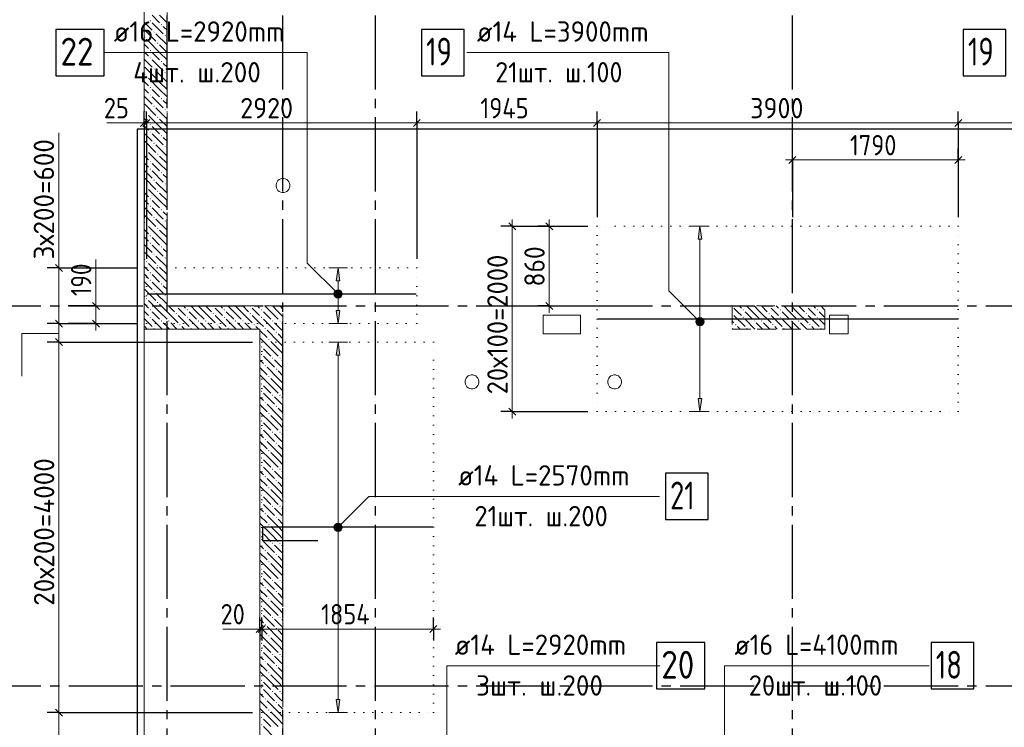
# Model space of a CAD drawing. Header units: millimetres. Extents: x 0 to 59400, y 0 to 42000.
# Tile 6 of 28: x 5471 to 16099, y 28333 to 35973. Entities that reach past the tile are written whole.
import ezdxf

# ---------------------------------------------------------------- set-up
doc = ezdxf.new("R2010")
doc.units = ezdxf.units.MM
for name, pattern in [('______2', [270, 200, -70]), ('______5', [1100, 800, -100, 100, -100]), ('______9', [100, 0, -100])]:
    doc.linetypes.add(name, pattern=pattern)
for name, color, linetype, lineweight in [('Standard', 7, 'Continuous', 25), ('ДОП Верх по Х', 7, 'Continuous', 18), ('ЖБ Перекрытие верхний уровень_1', 7, 'Continuous', 18), ('Позиционная метка номер позиции', 7, 'Continuous', 13), ('Примечания', 7, 'Continuous', 13), ('Размерная линия_ общее', 7, 'Continuous', 13)]:
    doc.layers.add(name, color=color, linetype=linetype, lineweight=lineweight)
for name, color, linetype, lineweight, true_color in [('ЖБ Пилон', 7, '______2', 13, 0xa0a0a0), ('ЖБ Стена верхний уровень', 7, '______2', 13, 0x656565), ('Оси', 7, '______5', 13, 0x656565)]:
    doc.layers.add(name, color=color, linetype=linetype, lineweight=lineweight, true_color=true_color)
doc.styles.add('ISOCPEUR', font='txt')

msp = doc.modelspace()

# ---------------------------------------------------------------- hatches: boundary and pattern name
at = {"layer": 'ДОП Верх по Х', "linetype": 'Continuous', "lineweight": 13, "transparency": 33554687}
for points in [[(12833, 33602), (12813, 33742), (12793, 33602)], [(8928, 33152), (8908, 33292), (8888, 33152)], [(8928, 32352), (8908, 32492), (8888, 32352)]]:
    msp.add_hatch(color=7, dxfattribs=at).paths.add_polyline_path(points)
for points in [[(8928, 32832), (8908, 32692), (8888, 32832)], [(12833, 31882), (12813, 31742), (12793, 31882)], [(8928, 28632), (8908, 28492), (8888, 28632)]]:
    msp.add_hatch(color=7, dxfattribs=at).paths.add_polyline_path(points, flags=16)
at = {"layer": 'ЖБ Пилон', "linetype": 'Continuous', "lineweight": 18, "transparency": 33554687}
for points in [[(13165, 32882), (13167, 32880), (13163, 32875), (13163, 32882)], [(13274, 32840), (13281, 32846), (13287, 32840), (13281, 32833)], [(13554, 32880), (13557, 32882), (13565, 32882), (13567, 32880), (13561, 32873)], [(13674, 32840), (13681, 32846), (13687, 32840), (13681, 32833)], [(13954, 32880), (13957, 32882), (13965, 32882), (13967, 32880), (13961, 32873)], [(14074, 32840), (14081, 32846), (14087, 32840), (14081, 32833)], [(13163, 32804), (13167, 32800), (13163, 32795)], [(13274, 32760), (13281, 32766), (13287, 32760), (13281, 32753)], [(13554, 32800), (13561, 32806), (13567, 32800), (13561, 32793)], [(13674, 32760), (13681, 32766), (13687, 32760), (13681, 32753)], [(13954, 32800), (13961, 32806), (13967, 32800), (13961, 32793)], [(14074, 32760), (14081, 32766), (14087, 32760), (14081, 32753)], [(13194, 32680), (13201, 32686), (13207, 32680), (13201, 32673)], [(13314, 32640), (13321, 32646), (13327, 32640), (13321, 32633)], [(13394, 32720), (13401, 32726), (13407, 32720), (13401, 32713)], [(13474, 32720), (13481, 32726), (13487, 32720), (13481, 32713)], [(13594, 32680), (13601, 32686), (13607, 32680), (13601, 32673)], [(13714, 32640), (13721, 32646), (13727, 32640), (13721, 32633)], [(13794, 32720), (13801, 32726), (13807, 32720), (13801, 32713)], [(13874, 32720), (13881, 32726), (13887, 32720), (13881, 32713)], [(13994, 32680), (14001, 32686), (14007, 32680), (14001, 32673)], [(14114, 32640), (14121, 32646), (14127, 32640), (14121, 32633)]]:
    msp.add_hatch(color=7, dxfattribs=at).paths.add_polyline_path(points, flags=16)
at = {"layer": 'ЖБ Стена верхний уровень', "linetype": 'Continuous', "lineweight": 18, "transparency": 33554687}
for points in [[(6874, 35960), (6881, 35966), (6887, 35960), (6881, 35953)], [(6994, 35920), (7001, 35926), (7007, 35920), (7001, 35913)], [(6914, 35840), (6921, 35846), (6927, 35840), (6921, 35833)], [(6834, 35760), (6841, 35766), (6847, 35760), (6841, 35753)], [(6954, 35720), (6961, 35726), (6967, 35720), (6961, 35713)], [(7034, 35800), (7041, 35806), (7047, 35800), (7041, 35793)], [(6874, 35640), (6881, 35646), (6887, 35640), (6881, 35633)], [(6874, 35560), (6881, 35566), (6887, 35560), (6881, 35553)], [(6994, 35520), (7001, 35526), (7007, 35520), (7001, 35513)], [(6914, 35440), (6921, 35446), (6927, 35440), (6921, 35433)], [(7034, 35400), (7041, 35406), (7047, 35400), (7041, 35393)], [(6834, 35360), (6841, 35366), (6847, 35360), (6841, 35353)], [(6954, 35320), (6961, 35326), (6967, 35320), (6961, 35313)], [(6874, 35240), (6881, 35246), (6887, 35240), (6881, 35233)], [(6874, 35160), (6881, 35166), (6887, 35160), (6881, 35153)], [(6994, 35120), (7001, 35126), (7007, 35120), (7001, 35113)], [(6914, 35040), (6921, 35046), (6927, 35040), (6921, 35033)], [(7034, 35000), (7041, 35006), (7047, 35000), (7041, 34993)], [(6834, 34960), (6841, 34966), (6847, 34960), (6841, 34953)], [(6954, 34920), (6961, 34926), (6967, 34920), (6961, 34913)], [(6874, 34840), (6881, 34846), (6887, 34840), (6881, 34833)], [(6874, 34760), (6881, 34766), (6887, 34760), (6881, 34753)], [(6994, 34720), (7001, 34726), (7007, 34720), (7001, 34713)], [(6834, 34560), (6841, 34566), (6847, 34560), (6841, 34553)], [(6914, 34640), (6921, 34646), (6927, 34640), (6921, 34633)], [(7034, 34600), (7041, 34606), (7047, 34600), (7041, 34593)], [(6874, 34440), (6881, 34446), (6887, 34440), (6881, 34433)], [(6954, 34520), (6961, 34526), (6967, 34520), (6961, 34513)], [(6874, 34360), (6881, 34366), (6887, 34360), (6881, 34353)], [(6914, 34240), (6921, 34246), (6927, 34240), (6921, 34233)], [(6994, 34320), (7001, 34326), (7007, 34320), (7001, 34313)], [(6834, 34160), (6841, 34166), (6847, 34160), (6841, 34153)], [(6954, 34120), (6961, 34126), (6967, 34120), (6961, 34113)], [(7034, 34200), (7041, 34206), (7047, 34200), (7041, 34193)], [(6874, 34040), (6881, 34046), (6887, 34040), (6881, 34033)], [(6874, 33960), (6881, 33966), (6887, 33960), (6881, 33953)], [(6994, 33920), (7001, 33926), (7007, 33920), (7001, 33913)], [(6914, 33840), (6921, 33846), (6927, 33840), (6921, 33833)], [(7034, 33800), (7041, 33806), (7047, 33800), (7041, 33793)], [(6834, 33760), (6841, 33766), (6847, 33760), (6841, 33753)], [(6954, 33720), (6961, 33726), (6967, 33720), (6961, 33713)], [(6874, 33640), (6881, 33646), (6887, 33640), (6881, 33633)], [(6874, 33560), (6881, 33566), (6887, 33560), (6881, 33553)], [(6994, 33520), (7001, 33526), (7007, 33520), (7001, 33513)], [(6914, 33440), (6921, 33446), (6927, 33440), (6921, 33433)], [(7034, 33400), (7041, 33406), (7047, 33400), (7041, 33393)], [(6834, 33360), (6841, 33366), (6847, 33360), (6841, 33353)], [(6954, 33320), (6961, 33326), (6967, 33320), (6961, 33313)], [(6874, 33240), (6881, 33246), (6887, 33240), (6881, 33233)], [(6874, 33160), (6881, 33166), (6887, 33160), (6881, 33153)], [(6994, 33120), (7001, 33126), (7007, 33120), (7001, 33113)], [(6834, 32960), (6841, 32966), (6847, 32960), (6841, 32953)], [(6914, 33040), (6921, 33046), (6927, 33040), (6921, 33033)], [(7034, 33000), (7041, 33006), (7047, 33000), (7041, 32993)], [(6874, 32840), (6881, 32846), (6887, 32840), (6881, 32833)], [(6954, 32920), (6961, 32926), (6967, 32920), (6961, 32913)], [(7154, 32880), (7157, 32882), (7165, 32882), (7167, 32880), (7161, 32873)], [(7274, 32840), (7281, 32846), (7287, 32840), (7281, 32833)], [(7554, 32880), (7557, 32882), (7565, 32882), (7567, 32880), (7561, 32873)], [(7674, 32840), (7681, 32846), (7687, 32840), (7681, 32833)], [(7954, 32880), (7957, 32882), (7965, 32882), (7967, 32880), (7961, 32873)], [(8074, 32840), (8081, 32846), (8087, 32840), (8081, 32833)], [(6874, 32760), (6881, 32766), (6887, 32760), (6881, 32753)], [(7154, 32800), (7161, 32806), (7167, 32800), (7161, 32793)], [(7274, 32760), (7281, 32766), (7287, 32760), (7281, 32753)], [(7554, 32800), (7561, 32806), (7567, 32800), (7561, 32793)], [(7674, 32760), (7681, 32766), (7687, 32760), (7681, 32753)], [(7954, 32800), (7961, 32806), (7967, 32800), (7961, 32793)], [(8074, 32760), (8081, 32766), (8087, 32760), (8081, 32753)], [(6914, 32640), (6921, 32646), (6927, 32640), (6921, 32633)], [(6994, 32720), (7001, 32726), (7007, 32720), (7001, 32713)], [(7074, 32720), (7081, 32726), (7087, 32720), (7081, 32713)], [(7194, 32680), (7201, 32686), (7207, 32680), (7201, 32673)], [(7314, 32640), (7321, 32646), (7327, 32640), (7321, 32633)], [(7394, 32720), (7401, 32726), (7407, 32720), (7401, 32713)], [(7474, 32720), (7481, 32726), (7487, 32720), (7481, 32713)], [(7594, 32680), (7601, 32686), (7607, 32680), (7601, 32673)], [(7714, 32640), (7721, 32646), (7727, 32640), (7721, 32633)], [(7794, 32720), (7801, 32726), (7807, 32720), (7801, 32713)], [(7874, 32720), (7881, 32726), (7887, 32720), (7881, 32713)], [(7994, 32680), (8001, 32686), (8007, 32680), (8001, 32673)], [(8114, 32640), (8121, 32646), (8127, 32640), (8121, 32633)], [(8194, 32720), (8201, 32726), (8207, 32720), (8201, 32713)], [(8274, 32720), (8281, 32726), (8287, 32720), (8281, 32713)], [(8154, 32520), (8161, 32526), (8167, 32520), (8161, 32513)], [(8234, 32600), (8241, 32606), (8247, 32600), (8241, 32593)], [(8074, 32440), (8081, 32446), (8087, 32440), (8081, 32433)], [(8074, 32360), (8081, 32366), (8087, 32360), (8081, 32353)], [(8194, 32320), (8201, 32326), (8207, 32320), (8201, 32313)], [(8274, 32320), (8281, 32326), (8287, 32320), (8281, 32313)], [(8114, 32240), (8121, 32246), (8127, 32240), (8121, 32233)], [(8234, 32200), (8241, 32206), (8247, 32200), (8241, 32193)], [(8154, 32120), (8161, 32126), (8167, 32120), (8161, 32113)], [(8074, 32040), (8081, 32046), (8087, 32040), (8081, 32033)], [(8074, 31960), (8081, 31966), (8087, 31960), (8081, 31953)], [(8194, 31920), (8201, 31926), (8207, 31920), (8201, 31913)], [(8274, 31920), (8281, 31926), (8287, 31920), (8281, 31913)], [(8114, 31840), (8121, 31846), (8127, 31840), (8121, 31833)], [(8234, 31800), (8241, 31806), (8247, 31800), (8241, 31793)], [(8154, 31720), (8161, 31726), (8167, 31720), (8161, 31713)], [(8074, 31640), (8081, 31646), (8087, 31640), (8081, 31633)], [(8074, 31560), (8081, 31566), (8087, 31560), (8081, 31553)], [(8194, 31520), (8201, 31526), (8207, 31520), (8201, 31513)], [(8274, 31520), (8281, 31526), (8287, 31520), (8281, 31513)], [(8114, 31440), (8121, 31446), (8127, 31440), (8121, 31433)], [(8234, 31400), (8241, 31406), (8247, 31400), (8241, 31393)], [(8154, 31320), (8161, 31326), (8167, 31320), (8161, 31313)], [(8074, 31240), (8081, 31246), (8087, 31240), (8081, 31233)], [(8074, 31160), (8081, 31166), (8087, 31160), (8081, 31153)], [(8114, 31040), (8121, 31046), (8127, 31040), (8121, 31033)], [(8194, 31120), (8201, 31126), (8207, 31120), (8201, 31113)], [(8274, 31120), (8281, 31126), (8287, 31120), (8281, 31113)], [(8234, 31000), (8241, 31006), (8247, 31000), (8241, 30993)], [(8074, 30840), (8081, 30846), (8087, 30840), (8081, 30833)], [(8154, 30920), (8161, 30926), (8167, 30920), (8161, 30913)], [(8074, 30760), (8081, 30766), (8087, 30760), (8081, 30753)], [(8194, 30720), (8201, 30726), (8207, 30720), (8201, 30713)], [(8274, 30720), (8281, 30726), (8287, 30720), (8281, 30713)], [(8114, 30640), (8121, 30646), (8127, 30640), (8121, 30633)], [(8154, 30520), (8161, 30526), (8167, 30520), (8161, 30513)], [(8234, 30600), (8241, 30606), (8247, 30600), (8241, 30593)], [(8074, 30440), (8081, 30446), (8087, 30440), (8081, 30433)], [(8074, 30360), (8081, 30366), (8087, 30360), (8081, 30353)], [(8194, 30320), (8201, 30326), (8207, 30320), (8201, 30313)], [(8274, 30320), (8281, 30326), (8287, 30320), (8281, 30313)], [(8114, 30240), (8121, 30246), (8127, 30240), (8121, 30233)], [(8234, 30200), (8241, 30206), (8247, 30200), (8241, 30193)], [(8154, 30120), (8161, 30126), (8167, 30120), (8161, 30113)], [(8074, 30040), (8081, 30046), (8087, 30040), (8081, 30033)], [(8074, 29960), (8081, 29966), (8087, 29960), (8081, 29953)], [(8194, 29920), (8201, 29926), (8207, 29920), (8201, 29913)], [(8274, 29920), (8281, 29926), (8287, 29920), (8281, 29913)], [(8114, 29840), (8121, 29846), (8127, 29840), (8121, 29833)], [(8234, 29800), (8241, 29806), (8247, 29800), (8241, 29793)], [(8154, 29720), (8161, 29726), (8167, 29720), (8161, 29713)], [(8074, 29640), (8081, 29646), (8087, 29640), (8081, 29633)], [(8074, 29560), (8081, 29566), (8087, 29560), (8081, 29553)], [(8114, 29440), (8121, 29446), (8127, 29440), (8121, 29433)], [(8194, 29520), (8201, 29526), (8207, 29520), (8201, 29513)], [(8274, 29520), (8281, 29526), (8287, 29520), (8281, 29513)], [(8234, 29400), (8241, 29406), (8247, 29400), (8241, 29393)], [(8074, 29240), (8081, 29246), (8087, 29240), (8081, 29233)], [(8154, 29320), (8161, 29326), (8167, 29320), (8161, 29313)], [(8074, 29160), (8081, 29166), (8087, 29160), (8081, 29153)], [(8194, 29120), (8201, 29126), (8207, 29120), (8201, 29113)], [(8274, 29120), (8281, 29126), (8287, 29120), (8281, 29113)], [(8114, 29040), (8121, 29046), (8127, 29040), (8121, 29033)], [(8154, 28920), (8161, 28926), (8167, 28920), (8161, 28913)], [(8234, 29000), (8241, 29006), (8247, 29000), (8241, 28993)], [(8074, 28840), (8081, 28846), (8087, 28840), (8081, 28833)], [(8074, 28760), (8081, 28766), (8087, 28760), (8081, 28753)], [(8194, 28720), (8201, 28726), (8207, 28720), (8201, 28713)], [(8274, 28720), (8281, 28726), (8287, 28720), (8281, 28713)], [(8114, 28640), (8121, 28646), (8127, 28640), (8121, 28633)], [(8234, 28600), (8241, 28606), (8247, 28600), (8241, 28593)], [(8154, 28520), (8161, 28526), (8167, 28520), (8161, 28513)], [(8074, 28440), (8081, 28446), (8087, 28440), (8081, 28433)], [(8074, 28360), (8081, 28366), (8087, 28360), (8081, 28353)]]:
    msp.add_hatch(color=7, dxfattribs=at).paths.add_polyline_path(points, flags=16)
at = {"layer": 'Позиционная метка номер позиции', "linetype": 'Continuous', "lineweight": 13, "transparency": 33554687}
for points in [[(8876, 32980), (8919, 33055), (8865, 33001)], [(8865, 33001), (8919, 33055), (8896, 33055)], [(8865, 33001), (8896, 33055), (8865, 33023)], [(8865, 33023), (8896, 33055), (8876, 33044)], [(8876, 32980), (8940, 33044), (8919, 33055)], [(8896, 32969), (8940, 33044), (8876, 32980)], [(8896, 32969), (8951, 33023), (8940, 33044)], [(8919, 32969), (8951, 33023), (8896, 32969)], [(8919, 32969), (8951, 33001), (8951, 33023)], [(8951, 33001), (8919, 32969), (8940, 32980)], [(12781, 32680), (12824, 32755), (12769, 32701)], [(12769, 32701), (12824, 32755), (12801, 32755)], [(12769, 32701), (12801, 32755), (12769, 32723)], [(12769, 32723), (12801, 32755), (12781, 32744)], [(12781, 32680), (12844, 32744), (12824, 32755)], [(12801, 32669), (12844, 32744), (12781, 32680)], [(12801, 32669), (12856, 32723), (12844, 32744)], [(12824, 32669), (12856, 32723), (12801, 32669)], [(12824, 32669), (12856, 32701), (12856, 32723)], [(12856, 32701), (12824, 32669), (12844, 32680)], [(8865, 30503), (8940, 30460), (8876, 30524)], [(8876, 30524), (8951, 30481), (8896, 30535)], [(8876, 30524), (8940, 30460), (8951, 30481)], [(8896, 30535), (8951, 30481), (8951, 30503)], [(8896, 30535), (8951, 30503), (8919, 30535)], [(8919, 30535), (8951, 30503), (8940, 30524)], [(8865, 30481), (8919, 30449), (8865, 30503)], [(8865, 30503), (8919, 30449), (8940, 30460)], [(8896, 30449), (8865, 30481), (8876, 30460)], [(8865, 30481), (8896, 30449), (8919, 30449)]]:
    msp.add_hatch(color=7, dxfattribs=at).paths.add_polyline_path(points)

# ---------------------------------------------------------------- linework, layer by layer
at = {"layer": 'Standard', "color": 7, "linetype": 'Continuous', "lineweight": 13, "transparency": 33554687}
for points in [[(6813, 19282), (55406, 19282), (55406, 38032), (6813, 38032), (6813, 19282)], [(6813, 19532), (55406, 19532), (55406, 38032), (6813, 38032), (6813, 19532)]]:
    msp.add_lwpolyline(points, dxfattribs=at)
at = {"layer": 'Standard', "color": 254, "linetype": 'Continuous', "lineweight": 25, "true_color": 0xc4c4ff, "transparency": 33554687}
msp.add_lwpolyline([(6738, 19786), (54972, 19786), (54972, 34792), (6738, 34792), (6738, 19786)], dxfattribs=at)
at = {"layer": 'ДОП Верх по Х', "color": 251, "linetype": 'Continuous', "lineweight": 13, "true_color": 0x494949, "transparency": 33554687}
for p, q in [((12813, 33742), (12713, 33742)), ((12813, 33742), (12793, 33602)), ((12833, 33602), (12813, 33742)), ((12813, 33742), (12913, 33742)), ((12813, 33742), (12813, 33742)), ((12793, 33602), (12833, 33602)), ((12813, 31882), (12813, 33602)), ((8908, 33292), (8808, 33292)), ((8908, 33292), (8888, 33152)), ((8928, 33152), (8908, 33292)), ((8908, 33292), (9008, 33292)), ((8908, 33292), (8908, 33292)), ((8888, 33152), (8928, 33152)), ((8908, 32832), (8908, 33152)), ((8908, 32692), (8888, 32832)), ((8888, 32832), (8928, 32832)), ((8928, 32832), (8908, 32692)), ((8908, 32692), (8808, 32692)), ((8908, 32692), (9008, 32692)), ((8908, 32692), (8908, 32692)), ((8908, 32492), (8808, 32492)), ((8908, 32492), (8888, 32352)), ((8928, 32352), (8908, 32492)), ((8908, 32492), (9008, 32492)), ((8908, 32492), (8908, 32492)), ((8888, 32352), (8928, 32352)), ((8908, 28632), (8908, 32352)), ((12813, 31742), (12793, 31882)), ((12793, 31882), (12833, 31882)), ((12833, 31882), (12813, 31742)), ((12813, 31742), (12713, 31742)), ((12813, 31742), (12913, 31742)), ((12813, 31742), (12813, 31742)), ((8908, 28492), (8888, 28632)), ((8888, 28632), (8928, 28632)), ((8928, 28632), (8908, 28492)), ((8908, 28492), (8808, 28492)), ((8908, 28492), (9008, 28492)), ((8908, 28492), (8908, 28492))]:
    msp.add_line(p, q, dxfattribs=at)
at = {"layer": 'ДОП Верх по Х', "color": 7, "linetype": 'Continuous', "lineweight": 25, "transparency": 33554687}
for p, q in [((6846, 33012), (9750, 33012)), ((11710, 32742), (15596, 32742))]:
    msp.add_line(p, q, dxfattribs=at)
for points in [[(5861, 35368), (6381, 35368), (6381, 35868), (5861, 35868), (5861, 35368)], [(9808, 35368), (10268, 35368), (10268, 35868), (9808, 35868), (9808, 35368)], [(15657, 35368), (16117, 35368), (16117, 35868), (15657, 35868), (15657, 35368)], [(12441, 30575), (12901, 30575), (12901, 31075), (12441, 31075), (12441, 30575)], [(9930, 30492), (8090, 30492), (8090, 30348), (8690, 30348)], [(12346, 28748), (12866, 28748), (12866, 29248), (12346, 29248), (12346, 28748)], [(15310, 28748), (15770, 28748), (15770, 29248), (15310, 29248), (15310, 28748)]]:
    msp.add_lwpolyline(points, dxfattribs=at)
at = {"layer": 'ЖБ Перекрытие верхний уровень_1', "color": 7, "linetype": 'Continuous', "lineweight": 18, "transparency": 33554687}
for p, q in [((6813, 38032), (6813, 32632)), ((8259, 34235), (8249, 34222)), ((8273, 34246), (8259, 34235)), ((8288, 34253), (8273, 34246)), ((8304, 34257), (8288, 34253)), ((8321, 34257), (8304, 34257)), ((8338, 34253), (8321, 34257)), ((8353, 34246), (8338, 34253)), ((8366, 34235), (8353, 34246)), ((8377, 34222), (8366, 34235)), ((8242, 34207), (8238, 34190)), ((8238, 34190), (8238, 34174)), ((8238, 34174), (8242, 34157)), ((8249, 34222), (8242, 34207)), ((8242, 34157), (8249, 34142)), ((8249, 34142), (8259, 34129)), ((8259, 34129), (8273, 34118)), ((8273, 34118), (8288, 34111)), ((8338, 34111), (8353, 34118)), ((8353, 34118), (8366, 34129)), ((8366, 34129), (8377, 34142)), ((8384, 34207), (8377, 34222)), ((8377, 34142), (8384, 34157)), ((8388, 34190), (8384, 34207)), ((8384, 34157), (8388, 34174)), ((8388, 34174), (8388, 34190)), ((8288, 34111), (8304, 34107)), ((8304, 34107), (8321, 34107)), ((8321, 34107), (8338, 34111)), ((11523, 32782), (11123, 32782)), ((11123, 32782), (11123, 32582)), ((11523, 32582), (11523, 32782)), ((14413, 32782), (14213, 32782)), ((14213, 32782), (14213, 32582)), ((14413, 32582), (14413, 32782)), ((6813, 32632), (8063, 32632)), ((8063, 32632), (8063, 26682)), ((11123, 32582), (11523, 32582)), ((14213, 32582), (14413, 32582)), ((10289, 32102), (10282, 32087)), ((10299, 32115), (10289, 32102)), ((10313, 32126), (10299, 32115)), ((10328, 32133), (10313, 32126)), ((10344, 32137), (10328, 32133)), ((10361, 32137), (10344, 32137)), ((10378, 32133), (10361, 32137)), ((10393, 32126), (10378, 32133)), ((10406, 32115), (10393, 32126)), ((10417, 32102), (10406, 32115)), ((10424, 32087), (10417, 32102)), ((11829, 32102), (11822, 32087)), ((11839, 32115), (11829, 32102)), ((11853, 32126), (11839, 32115)), ((11868, 32133), (11853, 32126)), ((11884, 32137), (11868, 32133)), ((11901, 32137), (11884, 32137)), ((11918, 32133), (11901, 32137)), ((11933, 32126), (11918, 32133)), ((11946, 32115), (11933, 32126)), ((11957, 32102), (11946, 32115)), ((11964, 32087), (11957, 32102)), ((10282, 32087), (10278, 32070)), ((10278, 32070), (10278, 32054)), ((10278, 32054), (10282, 32037)), ((10282, 32037), (10289, 32022)), ((10289, 32022), (10299, 32009)), ((10299, 32009), (10313, 31998)), ((10313, 31998), (10328, 31991)), ((10378, 31991), (10393, 31998)), ((10393, 31998), (10406, 32009)), ((10406, 32009), (10417, 32022)), ((10417, 32022), (10424, 32037)), ((10428, 32070), (10424, 32087)), ((10424, 32037), (10428, 32054)), ((10428, 32054), (10428, 32070)), ((11822, 32087), (11818, 32070)), ((11818, 32070), (11818, 32054)), ((11818, 32054), (11822, 32037)), ((11822, 32037), (11829, 32022)), ((11829, 32022), (11839, 32009)), ((11839, 32009), (11853, 31998)), ((11853, 31998), (11868, 31991)), ((11918, 31991), (11933, 31998)), ((11933, 31998), (11946, 32009)), ((11946, 32009), (11957, 32022)), ((11957, 32022), (11964, 32037)), ((11968, 32070), (11964, 32087)), ((11964, 32037), (11968, 32054)), ((11968, 32054), (11968, 32070)), ((10328, 31991), (10344, 31987)), ((10344, 31987), (10361, 31987)), ((10361, 31987), (10378, 31991)), ((11868, 31991), (11884, 31987)), ((11884, 31987), (11901, 31987)), ((11901, 31987), (11918, 31991))]:
    msp.add_line(p, q, dxfattribs=at)
at = {"layer": 'ЖБ Пилон', "color": 253, "linetype": '______2', "lineweight": 13, "true_color": 0xa0a0a0, "transparency": 33554687}
for p, q in [((14163, 32882), (13163, 32882)), ((13163, 32882), (13163, 32632)), ((14163, 32632), (14163, 32882)), ((13163, 32632), (14163, 32632))]:
    msp.add_line(p, q, dxfattribs=at)
at = {"layer": 'ЖБ Пилон', "color": 9, "linetype": 'Continuous', "lineweight": 18, "true_color": 0xc7c7c7, "transparency": 33554687}
for p, q in [((13221, 32820), (13181, 32860)), ((13238, 32882), (13261, 32860)), ((13381, 32820), (13318, 32882)), ((13398, 32882), (13461, 32820)), ((13478, 32882), (13541, 32820)), ((13621, 32820), (13581, 32860)), ((13638, 32882), (13661, 32860)), ((13781, 32820), (13718, 32882)), ((13798, 32882), (13861, 32820)), ((13878, 32882), (13941, 32820)), ((14021, 32820), (13981, 32860)), ((14038, 32882), (14061, 32860)), ((14163, 32837), (14118, 32882)), ((13181, 32780), (13301, 32660)), ((13261, 32780), (13221, 32820)), ((13301, 32820), (13381, 32740)), ((13301, 32740), (13408, 32632)), ((13381, 32820), (13461, 32740)), ((13461, 32820), (13581, 32700)), ((13581, 32780), (13701, 32660)), ((13661, 32780), (13621, 32820)), ((13701, 32820), (13781, 32740)), ((13701, 32740), (13808, 32632)), ((13781, 32820), (13861, 32740)), ((13861, 32820), (13981, 32700)), ((13981, 32780), (14101, 32660)), ((14061, 32780), (14021, 32820)), ((14101, 32820), (14163, 32757)), ((14101, 32740), (14163, 32677)), ((13163, 32717), (13181, 32700)), ((13163, 32637), (13168, 32632)), ((13221, 32660), (13248, 32632)), ((13461, 32660), (13421, 32700)), ((13488, 32632), (13461, 32660)), ((13501, 32700), (13568, 32632)), ((13621, 32660), (13648, 32632)), ((13861, 32660), (13821, 32700)), ((13888, 32632), (13861, 32660)), ((13901, 32700), (13968, 32632)), ((14021, 32660), (14048, 32632))]:
    msp.add_line(p, q, dxfattribs=at)
at = {"layer": 'ЖБ Стена верхний уровень', "color": 251, "linetype": '______2', "lineweight": 13, "true_color": 0x656565, "transparency": 33554687}
for p, q in [((6813, 38032), (6813, 32632)), ((7063, 32882), (7063, 37782)), ((8063, 32882), (7063, 32882)), ((8313, 32882), (8063, 32882)), ((8313, 26932), (8313, 32882)), ((6813, 32632), (7063, 32632)), ((7063, 32632), (8063, 32632)), ((8063, 32632), (8063, 26682))]:
    msp.add_line(p, q, dxfattribs=at)
at = {"layer": 'ЖБ Стена верхний уровень', "color": 9, "linetype": 'Continuous', "lineweight": 18, "true_color": 0xc7c7c7, "transparency": 33554687}
for p, q in [((6813, 35947), (6901, 35860)), ((6901, 36020), (6981, 35940)), ((6901, 35940), (7021, 35820)), ((6981, 36020), (7061, 35940)), ((6821, 35860), (6941, 35740)), ((7061, 35700), (6941, 35820)), ((7061, 35860), (7021, 35900)), ((7063, 35857), (7061, 35860)), ((6813, 35787), (6821, 35780)), ((6981, 35620), (6861, 35740)), ((7061, 35780), (7063, 35777)), ((6813, 35707), (6861, 35660)), ((6821, 35620), (6813, 35627)), ((6861, 35580), (6821, 35620)), ((6901, 35620), (6981, 35540)), ((6981, 35700), (7061, 35620)), ((6981, 35620), (7061, 35540)), ((7061, 35700), (7063, 35697)), ((7061, 35620), (7063, 35617)), ((6813, 35547), (6901, 35460)), ((6901, 35540), (7021, 35420)), ((6821, 35460), (6941, 35340)), ((7061, 35300), (6941, 35420)), ((7061, 35460), (7021, 35500)), ((7063, 35457), (7061, 35460)), ((6813, 35387), (6821, 35380)), ((6813, 35307), (6861, 35260)), ((6981, 35220), (6861, 35340)), ((6981, 35300), (7061, 35220)), ((7061, 35380), (7063, 35377)), ((7061, 35300), (7063, 35297)), ((6821, 35220), (6813, 35227)), ((6861, 35180), (6821, 35220)), ((6901, 35220), (6981, 35140)), ((6981, 35220), (7061, 35140)), ((7061, 35220), (7063, 35217)), ((6813, 35147), (6901, 35060)), ((6901, 35140), (7021, 35020)), ((7061, 35060), (7021, 35100)), ((6813, 34987), (6821, 34980)), ((6821, 35060), (6941, 34940)), ((7061, 34900), (6941, 35020)), ((7063, 35057), (7061, 35060)), ((7061, 34980), (7063, 34977)), ((6813, 34907), (6861, 34860)), ((6981, 34820), (6861, 34940)), ((6981, 34900), (7061, 34820)), ((7061, 34900), (7063, 34897)), ((6821, 34820), (6813, 34827)), ((6861, 34780), (6821, 34820)), ((6901, 34820), (6981, 34740)), ((6981, 34820), (7061, 34740)), ((7061, 34820), (7063, 34817)), ((6813, 34747), (6901, 34660)), ((6821, 34660), (6941, 34540)), ((6901, 34740), (7021, 34620)), ((7061, 34660), (7021, 34700)), ((7063, 34657), (7061, 34660)), ((6813, 34587), (6821, 34580)), ((7061, 34500), (6941, 34620)), ((7061, 34580), (7063, 34577)), ((6813, 34507), (6861, 34460)), ((6981, 34420), (6861, 34540)), ((6981, 34500), (7061, 34420)), ((7061, 34500), (7063, 34497)), ((6821, 34420), (6813, 34427)), ((6813, 34347), (6901, 34260)), ((6861, 34380), (6821, 34420)), ((6901, 34420), (6981, 34340)), ((6901, 34340), (7021, 34220)), ((6981, 34420), (7061, 34340)), ((7061, 34420), (7063, 34417)), ((6821, 34260), (6941, 34140)), ((7061, 34260), (7021, 34300)), ((7063, 34257), (7061, 34260)), ((6813, 34187), (6821, 34180)), ((6981, 34020), (6861, 34140)), ((7061, 34100), (6941, 34220)), ((7061, 34180), (7063, 34177)), ((6813, 34107), (6861, 34060)), ((6821, 34020), (6813, 34027)), ((6861, 33980), (6821, 34020)), ((6901, 34020), (6981, 33940)), ((6981, 34100), (7061, 34020)), ((6981, 34020), (7061, 33940)), ((7061, 34100), (7063, 34097)), ((7061, 34020), (7063, 34017)), ((6813, 33947), (6901, 33860)), ((6901, 33940), (7021, 33820)), ((6821, 33860), (6941, 33740)), ((7061, 33700), (6941, 33820)), ((7061, 33860), (7021, 33900)), ((7063, 33857), (7061, 33860)), ((6813, 33787), (6821, 33780)), ((6813, 33707), (6861, 33660)), ((6981, 33620), (6861, 33740)), ((6981, 33700), (7061, 33620)), ((7061, 33780), (7063, 33777)), ((7061, 33700), (7063, 33697)), ((6821, 33620), (6813, 33627)), ((6861, 33580), (6821, 33620)), ((6901, 33620), (6981, 33540)), ((6981, 33620), (7061, 33540)), ((7061, 33620), (7063, 33617)), ((6813, 33547), (6901, 33460)), ((6901, 33540), (7021, 33420)), ((7061, 33460), (7021, 33500)), ((6813, 33387), (6821, 33380)), ((6821, 33460), (6941, 33340)), ((7061, 33300), (6941, 33420)), ((7063, 33457), (7061, 33460)), ((7061, 33380), (7063, 33377)), ((6813, 33307), (6861, 33260)), ((6981, 33220), (6861, 33340)), ((6981, 33300), (7061, 33220)), ((7061, 33300), (7063, 33297)), ((6821, 33220), (6813, 33227)), ((6861, 33180), (6821, 33220)), ((6901, 33220), (6981, 33140)), ((6981, 33220), (7061, 33140)), ((7061, 33220), (7063, 33217)), ((6813, 33147), (6901, 33060)), ((6821, 33060), (6941, 32940)), ((6901, 33140), (7021, 33020)), ((7061, 33060), (7021, 33100)), ((7063, 33057), (7061, 33060)), ((6813, 32987), (6821, 32980)), ((7061, 32900), (6941, 33020)), ((7061, 32980), (7063, 32977)), ((6813, 32907), (6861, 32860)), ((6981, 32820), (6861, 32940)), ((6981, 32900), (7061, 32820)), ((7061, 32900), (7063, 32897)), ((7078, 32882), (7141, 32820)), ((7221, 32820), (7181, 32860)), ((7238, 32882), (7261, 32860)), ((7381, 32820), (7318, 32882)), ((7398, 32882), (7461, 32820)), ((7478, 32882), (7541, 32820)), ((7621, 32820), (7581, 32860)), ((7638, 32882), (7661, 32860)), ((7781, 32820), (7718, 32882)), ((7798, 32882), (7861, 32820)), ((7878, 32882), (7941, 32820)), ((8021, 32820), (7981, 32860)), ((8038, 32882), (8061, 32860)), ((8181, 32820), (8118, 32882)), ((8198, 32882), (8261, 32820)), ((8278, 32882), (8313, 32847)), ((6821, 32820), (6813, 32827)), ((6813, 32747), (6901, 32660)), ((6861, 32780), (6821, 32820)), ((6901, 32820), (6981, 32740)), ((6901, 32740), (7008, 32632)), ((6981, 32820), (7061, 32740)), ((7061, 32820), (7063, 32817)), ((7063, 32817), (7181, 32700)), ((7181, 32780), (7301, 32660)), ((7261, 32780), (7221, 32820)), ((7301, 32820), (7381, 32740)), ((7301, 32740), (7408, 32632)), ((7381, 32820), (7461, 32740)), ((7461, 32820), (7581, 32700)), ((7581, 32780), (7701, 32660)), ((7661, 32780), (7621, 32820)), ((7701, 32820), (7781, 32740)), ((7701, 32740), (7808, 32632)), ((7781, 32820), (7861, 32740)), ((7861, 32820), (7981, 32700)), ((7981, 32780), (8063, 32697)), ((8061, 32780), (8021, 32820)), ((8101, 32820), (8181, 32740)), ((8101, 32740), (8221, 32620)), ((8181, 32820), (8261, 32740)), ((8261, 32820), (8313, 32767)), ((6821, 32660), (6848, 32632)), ((7061, 32660), (7021, 32700)), ((7063, 32657), (7061, 32660)), ((7088, 32632), (7063, 32657)), ((7101, 32700), (7168, 32632)), ((7221, 32660), (7248, 32632)), ((7461, 32660), (7421, 32700)), ((7488, 32632), (7461, 32660)), ((7501, 32700), (7568, 32632)), ((7621, 32660), (7648, 32632)), ((7861, 32660), (7821, 32700)), ((7888, 32632), (7861, 32660)), ((7901, 32700), (7968, 32632)), ((8021, 32660), (8048, 32632)), ((8063, 32697), (8101, 32660)), ((8261, 32660), (8221, 32700)), ((8301, 32620), (8261, 32660)), ((8301, 32700), (8313, 32687)), ((8063, 32617), (8141, 32540)), ((8181, 32420), (8063, 32537)), ((8261, 32500), (8141, 32620)), ((8261, 32580), (8313, 32527)), ((8101, 32420), (8181, 32340)), ((8181, 32500), (8261, 32420)), ((8181, 32420), (8261, 32340)), ((8261, 32500), (8313, 32447)), ((8261, 32420), (8313, 32367)), ((8101, 32340), (8221, 32220)), ((8063, 32297), (8101, 32260)), ((8063, 32217), (8141, 32140)), ((8261, 32100), (8141, 32220)), ((8261, 32260), (8221, 32300)), ((8301, 32220), (8261, 32260)), ((8301, 32300), (8313, 32287)), ((8181, 32020), (8063, 32137)), ((8181, 32100), (8261, 32020)), ((8261, 32180), (8313, 32127)), ((8261, 32100), (8313, 32047)), ((8101, 32020), (8181, 31940)), ((8181, 32020), (8261, 31940)), ((8261, 32020), (8313, 31967)), ((8063, 31897), (8101, 31860)), ((8101, 31940), (8221, 31820)), ((8261, 31860), (8221, 31900)), ((8301, 31900), (8313, 31887)), ((8063, 31817), (8141, 31740)), ((8261, 31700), (8141, 31820)), ((8301, 31820), (8261, 31860)), ((8181, 31620), (8063, 31737)), ((8181, 31700), (8261, 31620)), ((8261, 31780), (8313, 31727)), ((8261, 31700), (8313, 31647)), ((8101, 31620), (8181, 31540)), ((8181, 31620), (8261, 31540)), ((8261, 31620), (8313, 31567)), ((8063, 31497), (8101, 31460)), ((8101, 31540), (8221, 31420)), ((8261, 31460), (8221, 31500)), ((8301, 31500), (8313, 31487)), ((8063, 31417), (8141, 31340)), ((8261, 31300), (8141, 31420)), ((8301, 31420), (8261, 31460)), ((8261, 31380), (8313, 31327)), ((8181, 31220), (8063, 31337)), ((8181, 31300), (8261, 31220)), ((8261, 31300), (8313, 31247)), ((8101, 31220), (8181, 31140)), ((8181, 31220), (8261, 31140)), ((8261, 31220), (8313, 31167)), ((8063, 31097), (8101, 31060)), ((8101, 31140), (8221, 31020)), ((8261, 31060), (8221, 31100)), ((8301, 31020), (8261, 31060)), ((8301, 31100), (8313, 31087)), ((8063, 31017), (8141, 30940)), ((8181, 30820), (8063, 30937)), ((8261, 30900), (8141, 31020)), ((8261, 30980), (8313, 30927)), ((8181, 30900), (8261, 30820)), ((8261, 30900), (8313, 30847)), ((8101, 30820), (8181, 30740)), ((8101, 30740), (8221, 30620)), ((8181, 30820), (8261, 30740)), ((8261, 30820), (8313, 30767)), ((8063, 30697), (8101, 30660)), ((8063, 30617), (8141, 30540)), ((8261, 30500), (8141, 30620)), ((8261, 30660), (8221, 30700)), ((8301, 30620), (8261, 30660)), ((8301, 30700), (8313, 30687)), ((8181, 30420), (8063, 30537)), ((8261, 30580), (8313, 30527)), ((8101, 30420), (8181, 30340)), ((8181, 30500), (8261, 30420)), ((8181, 30420), (8261, 30340)), ((8261, 30500), (8313, 30447)), ((8261, 30420), (8313, 30367)), ((8063, 30297), (8101, 30260)), ((8101, 30340), (8221, 30220)), ((8261, 30260), (8221, 30300)), ((8301, 30300), (8313, 30287)), ((8063, 30217), (8141, 30140)), ((8261, 30100), (8141, 30220)), ((8301, 30220), (8261, 30260)), ((8181, 30020), (8063, 30137)), ((8181, 30100), (8261, 30020)), ((8261, 30180), (8313, 30127)), ((8261, 30100), (8313, 30047)), ((8101, 30020), (8181, 29940)), ((8181, 30020), (8261, 29940)), ((8261, 30020), (8313, 29967)), ((8063, 29897), (8101, 29860)), ((8101, 29940), (8221, 29820)), ((8261, 29860), (8221, 29900)), ((8301, 29900), (8313, 29887)), ((8063, 29817), (8141, 29740)), ((8261, 29700), (8141, 29820)), ((8301, 29820), (8261, 29860)), ((8261, 29780), (8313, 29727)), ((8181, 29620), (8063, 29737)), ((8181, 29700), (8261, 29620)), ((8261, 29700), (8313, 29647)), ((8101, 29620), (8181, 29540)), ((8181, 29620), (8261, 29540)), ((8261, 29620), (8313, 29567)), ((8063, 29497), (8101, 29460)), ((8101, 29540), (8221, 29420)), ((8261, 29460), (8221, 29500)), ((8301, 29420), (8261, 29460)), ((8301, 29500), (8313, 29487)), ((8063, 29417), (8141, 29340)), ((8181, 29220), (8063, 29337)), ((8261, 29300), (8141, 29420)), ((8261, 29380), (8313, 29327)), ((8181, 29300), (8261, 29220)), ((8261, 29300), (8313, 29247)), ((8101, 29220), (8181, 29140)), ((8101, 29140), (8221, 29020)), ((8181, 29220), (8261, 29140)), ((8261, 29220), (8313, 29167)), ((8063, 29097), (8101, 29060)), ((8063, 29017), (8141, 28940)), ((8261, 28900), (8141, 29020)), ((8261, 29060), (8221, 29100)), ((8301, 29020), (8261, 29060)), ((8301, 29100), (8313, 29087)), ((8181, 28820), (8063, 28937)), ((8261, 28980), (8313, 28927)), ((8101, 28820), (8181, 28740)), ((8181, 28900), (8261, 28820)), ((8181, 28820), (8261, 28740)), ((8261, 28900), (8313, 28847)), ((8261, 28820), (8313, 28767)), ((8101, 28740), (8221, 28620)), ((8261, 28660), (8221, 28700)), ((8301, 28700), (8313, 28687)), ((8063, 28697), (8101, 28660)), ((8063, 28617), (8141, 28540)), ((8261, 28500), (8141, 28620)), ((8301, 28620), (8261, 28660)), ((8181, 28420), (8063, 28537)), ((8181, 28500), (8261, 28420)), ((8261, 28580), (8313, 28527)), ((8261, 28500), (8313, 28447)), ((8101, 28420), (8181, 28340)), ((8181, 28420), (8261, 28340)), ((8261, 28420), (8313, 28367)), ((8101, 28340), (8221, 28220))]:
    msp.add_line(p, q, dxfattribs=at)
at = {"layer": 'Оси', "color": 8, "linetype": '______5', "lineweight": -3, "transparency": 33554687}
for p, q in [((7063, 16519), (7063, 38805)), ((8313, 16519), (8313, 38805)), ((9313, 16519), (9313, 38805)), ((13813, 16519), (13813, 38805)), ((3800, 32882), (27445, 32882)), ((3800, 28782), (38610, 28782))]:
    msp.add_line(p, q, dxfattribs=at)
at = {"layer": 'Позиционная метка номер позиции', "color": 251, "linetype": 'Continuous', "lineweight": 13, "true_color": 0x656565, "transparency": 33554687}
for p, q in [((6813, 34858), (6413, 34858)), ((5894, 33292), (5894, 34752)), ((6294, 32882), (6294, 33382)), ((8063, 29394), (7663, 29394))]:
    msp.add_line(p, q, dxfattribs=at)
at = {"layer": 'Позиционная метка номер позиции', "color": 7, "linetype": 'Continuous', "lineweight": 13, "transparency": 33554687}
for p, q in [((8876, 33044), (8876, 33044)), ((8876, 32980), (8876, 32980)), ((8940, 33044), (8940, 33044)), ((8940, 32980), (8940, 32980)), ((12781, 32744), (12781, 32744)), ((12844, 32744), (12844, 32744)), ((12781, 32680), (12781, 32680)), ((12844, 32680), (12844, 32680)), ((8876, 30524), (8876, 30524)), ((8940, 30524), (8940, 30524)), ((8876, 30460), (8876, 30460)), ((8940, 30460), (8940, 30460))]:
    msp.add_line(p, q, dxfattribs=at)
for points in [[(8908, 33012), (8575, 33345), (8575, 35618), (6381, 35618)], [(12813, 32712), (12479, 33045), (12479, 35618), (10298, 35618)], [(8908, 30492), (9241, 30825), (12378, 30825)], [(9746, 27092), (10080, 27425), (10080, 28998), (12381, 28998)], [(12746, 26742), (13079, 27075), (13079, 28998), (15290, 28998)]]:
    msp.add_lwpolyline(points, dxfattribs=at)
at = {"layer": 'Позиционная метка номер позиции', "color": 251, "linetype": 'Continuous', "lineweight": 13, "true_color": 0x656565, "transparency": 33554687}
msp.add_lwpolyline([(5894, 32585), (5494, 32585), (5494, 32125)], dxfattribs=at)
at = {"layer": 'Позиционная метка номер позиции', "color": 7, "linetype": 'Continuous', "lineweight": 13, "transparency": 33554687}
for centre in [(8908, 33012), (12813, 32712), (8908, 30492)]:
    msp.add_circle(centre, 45, dxfattribs=at)
at = {"layer": 'Примечания', "color": 7, "linetype": '______9', "lineweight": 13, "transparency": 33554687}
for p, q in [((11703, 33742), (11703, 31742)), ((15603, 33742), (11703, 33742)), ((15603, 31742), (15603, 33742)), ((6838, 33292), (6838, 32692)), ((9758, 33292), (6838, 33292)), ((9758, 32692), (9758, 33292)), ((6838, 32692), (9758, 32692)), ((8083, 32492), (8083, 28492)), ((9937, 32492), (8083, 32492)), ((9937, 28492), (9937, 32492)), ((11703, 31742), (15603, 31742)), ((8083, 28492), (9937, 28492))]:
    msp.add_line(p, q, dxfattribs=at)
at = {"layer": 'Размерная линия_ общее', "color": 251, "linetype": 'Continuous', "lineweight": -3, "true_color": 0x656565, "transparency": 33554687}
for p, q in [((6813, 34858), (6813, 34983)), ((6838, 34858), (6838, 34983)), ((9758, 34858), (9758, 34983)), ((11703, 34858), (11703, 34983)), ((15603, 34858), (15603, 34983)), ((6813, 34858), (6813, 34733)), ((6813, 34858), (6813, 33826)), ((6838, 34858), (6838, 34733)), ((6838, 34858), (6838, 33392)), ((9758, 34858), (9758, 34733)), ((9758, 34858), (9758, 33392)), ((11703, 34858), (11703, 34733)), ((11703, 34858), (11703, 33842)), ((15603, 34858), (15603, 34733)), ((15603, 34858), (15603, 33842)), ((13813, 34458), (13813, 34583)), ((15603, 34458), (15603, 34583)), ((13813, 34458), (13813, 34333)), ((13813, 34458), (13813, 33842)), ((15603, 34458), (15603, 34333)), ((15603, 34458), (15603, 33842)), ((10788, 33742), (10663, 33742)), ((10788, 33742), (10913, 33742)), ((10788, 33742), (11603, 33742)), ((11188, 33742), (11063, 33742)), ((11188, 33742), (11313, 33742)), ((11188, 33742), (11603, 33742)), ((5894, 33292), (5769, 33292)), ((5894, 33292), (6019, 33292)), ((5894, 33292), (6738, 33292)), ((6294, 32882), (5994, 32882)), ((6294, 32882), (6169, 32882)), ((6294, 32882), (6419, 32882)), ((11188, 32882), (11063, 32882)), ((11188, 32882), (11313, 32882)), ((11188, 32882), (11603, 32882)), ((5894, 32692), (5769, 32692)), ((5894, 32692), (6019, 32692)), ((5894, 32692), (6738, 32692)), ((6294, 32692), (5994, 32692)), ((6294, 32692), (6169, 32692)), ((6294, 32692), (6419, 32692)), ((5894, 32492), (5769, 32492)), ((5894, 32492), (6019, 32492)), ((5894, 32492), (7983, 32492)), ((10788, 31742), (10663, 31742)), ((10788, 31742), (10913, 31742)), ((10788, 31742), (11603, 31742)), ((8063, 29394), (8063, 29519)), ((8083, 29394), (8083, 29519)), ((9937, 29394), (9937, 29519)), ((8063, 29394), (8063, 29269)), ((8083, 29394), (8083, 29269)), ((9937, 29394), (9937, 29269)), ((5894, 28492), (5769, 28492)), ((5894, 28492), (6019, 28492)), ((5894, 28492), (7983, 28492))]:
    msp.add_line(p, q, dxfattribs=at)
at = {"layer": 'Размерная линия_ общее', "color": 251, "linetype": 'Continuous', "lineweight": 25, "true_color": 0x656565, "transparency": 33554687}
for p, q in [((6775, 34821), (6850, 34896)), ((6800, 34821), (6875, 34896)), ((9720, 34821), (9795, 34896)), ((11665, 34821), (11740, 34896)), ((15565, 34821), (15640, 34896)), ((13850, 34496), (13775, 34421)), ((15640, 34496), (15565, 34421)), ((10750, 33779), (10825, 33704)), ((11150, 33779), (11225, 33704)), ((5856, 33329), (5931, 33255)), ((6331, 32845), (6256, 32920)), ((11150, 32920), (11225, 32845)), ((5856, 32729), (5931, 32654)), ((6331, 32654), (6256, 32729)), ((5856, 32529), (5931, 32454)), ((10750, 31779), (10825, 31704)), ((8025, 29357), (8100, 29432)), ((8045, 29357), (8120, 29432)), ((9899, 29357), (9974, 29432)), ((5856, 28529), (5931, 28454))]:
    msp.add_line(p, q, dxfattribs=at)
at = {"layer": 'Размерная линия_ общее', "color": 251, "linetype": 'Continuous', "lineweight": 13, "true_color": 0x656565, "transparency": 33554687}
for p, q in [((6813, 34858), (6738, 34858)), ((6813, 34858), (6838, 34858)), ((6838, 34858), (9758, 34858)), ((9758, 34858), (11703, 34858)), ((11703, 34858), (15603, 34858)), ((15603, 34858), (17903, 34858)), ((13813, 34458), (13738, 34458)), ((15603, 34458), (13813, 34458)), ((15603, 34458), (15678, 34458)), ((10788, 33742), (10788, 33817)), ((11188, 33742), (11188, 33817)), ((5894, 33292), (5894, 33367)), ((6294, 32882), (6294, 32957)), ((6294, 32692), (6294, 32882)), ((11188, 32882), (11188, 32807)), ((5894, 32692), (5894, 32492)), ((6294, 32692), (6294, 32617)), ((5894, 32492), (5894, 28492)), ((10788, 31742), (10788, 31667)), ((8063, 29394), (7988, 29394)), ((8063, 29394), (8083, 29394)), ((8083, 29394), (9937, 29394)), ((9937, 29394), (10012, 29394)), ((5894, 28492), (5894, 27292))]:
    msp.add_line(p, q, dxfattribs=at)
for points in [[(10788, 33742), (10788, 31826), (10788, 31826), (10788, 31742)], [(11188, 33742), (11188, 32989), (11188, 32989), (11188, 32882)], [(5894, 33292), (5894, 33281), (5894, 33281), (5894, 32692)]]:
    msp.add_lwpolyline(points, dxfattribs=at)

# ---------------------------------------------------------------- texts
at = {"layer": 'ДОП Верх по Х', "color": 7, "linetype": 'Continuous', "lineweight": 13, "transparency": 33554687, "attachment_point": 7, "style": 'ISOCPEUR'}
for s, insert, char_height, width in [('\\W0.96;ø16 L=2920mm ', (6486, 35735), 220, 2150.53), ('\\W0.96;ø14 L=3900mm ', (10406, 35735), 220, 2172.62), ('\\W0.87;22', (5911, 35478), 300, 550.81), ('\\W0.75;19', (9858, 35478), 300, 472.29), ('\\W0.75;19', (15707, 35478), 300, 472.28), ('\\W0.97;4шт. ш.200 ', (6695, 35295), 220, 1734.41), ('\\W0.93;21шт. ш.100 ', (10604, 35295), 220, 1773.34), ('\\W0.96;ø14 L=2570mm ', (10203, 30943), 220, 2172.6), ('\\W0.75;21', (12491, 30685), 300, 472.29), ('\\W0.95;21шт. ш.200 ', (10379, 30503), 220, 1819.91), ('\\W0.96;ø14 L=2920mm ', (10167, 29115), 220, 2172.6), ('\\W0.94;ø16 L=4100mm ', (13186, 29115), 220, 2126.49), ('\\W0.87;20', (12396, 28858), 300, 550.81), ('\\W0.75;18', (15360, 28858), 300, 472.29), ('\\W0.97;3шт. ш.200 ', (10398, 28675), 220, 1712.32), ('\\W0.95;20шт. ш.100 ', (13340, 28675), 220, 1819.89)]:
    msp.add_mtext(s, dxfattribs=dict(at, insert=insert, char_height=char_height, width=width))
at = {"layer": 'Размерная линия_ общее', "color": 251, "linetype": 'Continuous', "lineweight": 25, "true_color": 0x656565, "transparency": 33554687, "char_height": 220, "attachment_point": 7, "style": 'ISOCPEUR'}
for s, insert, width in [('\\W0.87;25', (6379, 34908), 403.92), ('\\W0.93;2920', (7851, 34908), 718.09), ('\\W0.87;1945', (10444, 34908), 689.43), ('\\W0.93;3900', (13356, 34908), 718.09), ('\\W0.87;1790', (14433, 34508), 666.9), ('\\W0.87;20', (7639, 29444), 403.92), ('\\W0.87;1854', (8724, 29444), 689.42)]:
    msp.add_mtext(s, dxfattribs=dict(at, insert=insert, width=width))
at = {"layer": 'Размерная линия_ общее', "color": 251, "linetype": 'Continuous', "lineweight": 25, "true_color": 0x656565, "transparency": 33554687, "char_height": 220, "attachment_point": 7, "rotation": 90, "style": 'ISOCPEUR'}
for s, insert, width in [('\\W0.97;3х200=600', (5842, 33384), 1491.44), ('\\W0.95;20х100=2000', (10738, 31928), 1753.13), ('\\W0.91;860', (11138, 33092), 561.99), ('\\W0.83;190', (6244, 32989), 508.57), ('\\W0.97;20х200=4000', (5844, 29645), 1821.87)]:
    msp.add_mtext(s, dxfattribs=dict(at, insert=insert, width=width))

doc.saveas('drawing.dxf')
